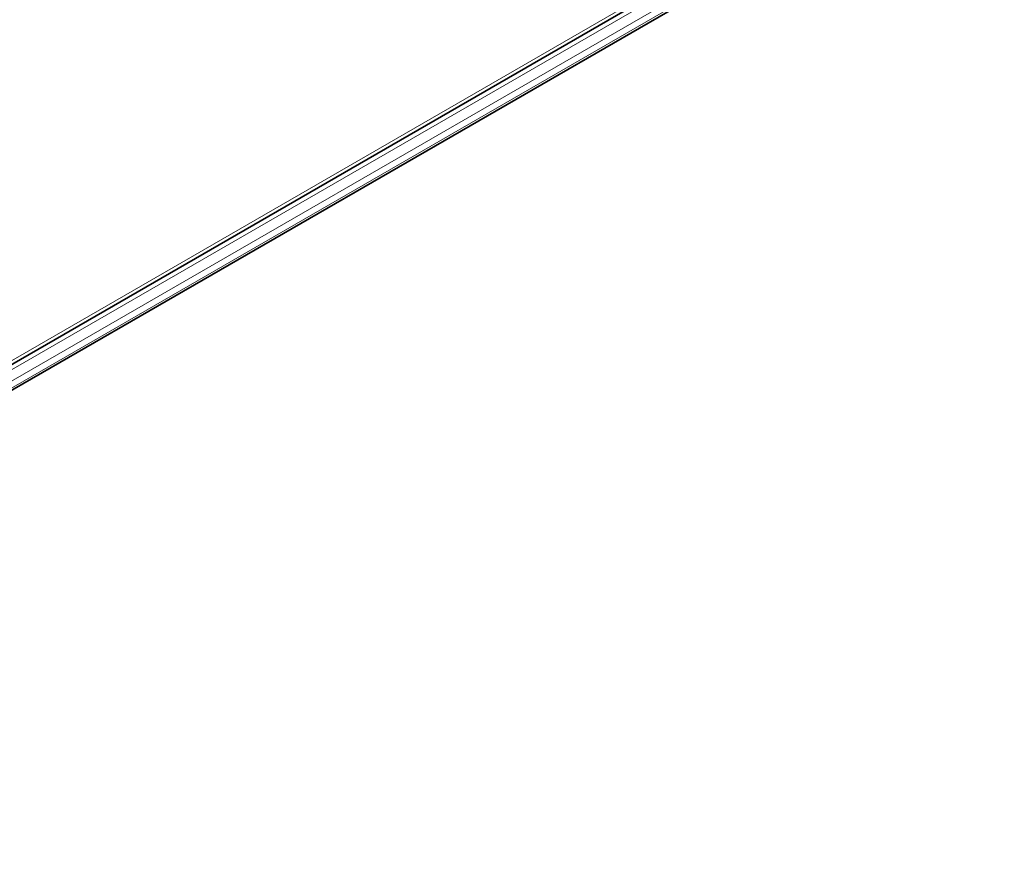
# Model space of a CAD drawing. Header units: millimetres. Extents: x 0 to 1118, y 0 to 864.
# Tile 196 of 256: x 329 to 399, y 612 to 672. Entities that reach past the tile are written whole.
import ezdxf

# ---------------------------------------------------------------- set-up
doc = ezdxf.new("R2010")
doc.units = ezdxf.units.MM

msp = doc.modelspace()

# ---------------------------------------------------------------- linework, layer by layer
at = {"color": 7, "linetype": 'Continuous', "lineweight": 18}
for p, q in [((268.391, 613.6207), (398.9599, 688.9965)), ((268.5421, 613.0649), (398.5967, 688.1438)), ((268.8956, 612.4525), (398.9502, 687.5314)), ((268.7921, 611.7293), (398.8467, 686.8082)), ((268.8956, 611.9582), (398.9502, 687.0371))]:
    msp.add_line(p, q, dxfattribs=at)
at = {"color": 7, "linetype": 'Continuous', "lineweight": 35}
for p, q in [((268.2253, 613.2544), (398.7942, 688.6302)), ((268.4688, 611.5426), (398.5235, 686.6215))]:
    msp.add_line(p, q, dxfattribs=at)

doc.saveas('drawing.dxf')
